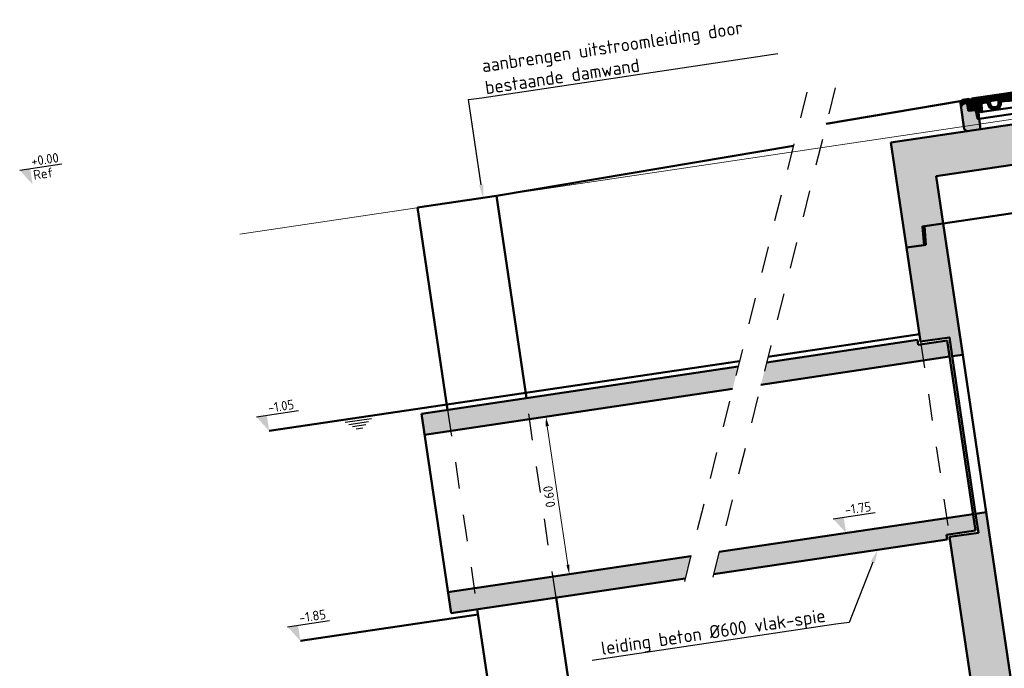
# Model space of a CAD drawing. Header units: metres. Extents: x 0 to 137602, y 0 to 467030.
# Tile 20 of 23: x 136899.07 to 136902.78, y 467025.53 to 467027.98. Entities that reach past the tile are written whole.
import ezdxf
from ezdxf import colors
from ezdxf.entities.mleader import LeaderData, LeaderLine
from ezdxf.math import Vec2, Vec3

# ---------------------------------------------------------------- set-up
doc = ezdxf.new("R2010")
doc.units = ezdxf.units.M
for name, pattern in [('GWI_DASHED', [5, 3.5, -1.5]), ('NLCS-HIDDEN', [4, 2, -2]), ('RI-HWA_BETON', [11.4, 9, -2.4]), ('XX-AFBREEK', [7, 4, -1, 1, -1])]:
    doc.linetypes.add(name, pattern=pattern)
for name, color, linetype, lineweight in [('N-WE-AL-DETAILS_RIOOL-S', 7, 'Continuous', 25), ('N-WE-BC-BETONVORM-AD', 254, 'Continuous', 18), ('N-WE-GR-GRAS-GD', 90, 'Continuous', 50), ('N-WE-OB-BESCHOEIING-GD', 7, 'OB-BESCHOEIING', 50), ('N-WE-OB-BESCHOEIING-GN', 7, 'NLCS-HIDDEN', 25), ('N-WE-OG-WATER-SD', 130, 'Continuous', 25), ('N-WE-RI-HWA_TRANSPORTLEIDING_BETON-GD', 150, 'RI-HWA_BETON', 50), ('N-WE-RI-M', 7, 'Continuous', 18), ('N-WE-RI-PUT_BETON-GD', 7, 'Continuous', 50), ('N-WE-RI-PUT_BETON-GN', 7, 'NLCS-HIDDEN', 25), ('N-WE-WH-WATERBODEM-GD', 90, 'AL-MAAIVELD', 50), ('N-WE-WH-WATERPEIL-GD', 150, 'Continuous', 50), ('X-XX-AL-AFBREEKLIJN-GD', 7, 'XX-AFBREEK', 25), ('X-XX-AL-PEILMAAT-SD', 7, 'Continuous', 25), ('X-XX-AL-VERWIJZING_DETAIL-T25', 7, 'Continuous', 25)]:
    doc.layers.add(name, color=color, linetype=linetype, lineweight=lineweight)
doc.layers.add('X-XX-AL-HULPLIJN-G', color=30, linetype='Continuous', lineweight=18, plot=False)
doc.layers.add('X-XX-AL-HULPLIJN-GN', color=30, linetype='Continuous', lineweight=13, plot=False)
doc.styles.add('NLCS-ISO', font='NLCS-ISO.ttf')
doc.styles.add('NLCS-ISO-M20-T18', font='NLCS-ISO.ttf', dxfattribs={"height": 0.036})
doc.styles.add('NLCS-ISO-M20-T25', font='NLCS-ISO.ttf', dxfattribs={"height": 0.05})
doc.linetypes.add('AL-MAAIVELD', pattern='A,12,[40,NLCS.SHX,S=1,R=0,X=0,Y=-0.5],12', length=24)
doc.linetypes.add('OB-BESCHOEIING', pattern='A,30,-5,[1,NLCS.SHX,S=1,R=0,X=0,Y=0],-5', length=40)
doc.dimstyles.new('NLCS-M20-T18-PIJL_L2_H2', dxfattribs={"dimscale": 0.02, "dimtxt": 2.5, "dimasz": 1.8, "dimexe": 2, "dimexo": 2, "dimgap": 0.7, "dimtad": 1, "dimzin": 0, "dimdsep": 46, "dimtxsty": 'NLCS-ISO-M20-T18', "dimcen": 0, "dimdle": 2, "dimclrd": 256, "dimclre": 256, "dimclrt": 10, "dimazin": 0, "dimtfac": 1, "dimtdec": 3, "dimtofl": 0, "dimtmove": 0, "dimatfit": 3, "dimfxl": 2, "dimfxlon": 1, "dimtfillclr": 256, "dimtolj": 1, "dimtzin": 0, "dimlwd": -1, "dimlwe": -1, "dimarcsym": 0})
pattern_1 = [(135, (-0.1118872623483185, 0.4902768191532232), (-0.00441941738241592, -0.004419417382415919), [])]

# ---------------------------------------------------------------- blocks, each defined once
blk = doc.blocks.new('SAL-PEILMAAT_INFRACAD_R01-SOD')
blk.add_line((-2, 3), (6, 3))
blk.add_solid([(-2, 3), (0, 3), (0, 0)])
at = {"style": 'NLCS-ISO'}
for tag, p in [('...', (0.4000000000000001, 3.4)), ('REF', (0.3999999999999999, 0.8))]:
    blk.add_attdef(tag, p, '', height=1.8, dxfattribs=at)
blk = doc.blocks.new('*X250')
at = {"color": 0}
for p, q in [((1514.842425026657, -270.6021974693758), (1526.529013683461, -258.915608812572)), ((1515.378111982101, -261.2276757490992), (1531.807279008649, -244.7985087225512)), ((1515.913798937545, -251.8531540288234), (1522.968444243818, -244.7985087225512)), ((1529.646113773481, -255.7985087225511), (1540.646113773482, -244.7985087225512)), ((1538.484948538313, -255.7985087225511), (1549.484948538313, -244.7985087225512)), ((1543.545492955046, -259.5767990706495), (1550.611169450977, -252.5111225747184)), ((1487.573308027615, -271.354810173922), (1488.129609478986, -270.7985087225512)), ((1487.994204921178, -279.7727480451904), (1496.968444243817, -270.7985087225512)), ((1488.415101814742, -288.1906859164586), (1504.393662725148, -272.2121250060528)), ((1488.835998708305, -296.6086237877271), (1497.267677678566, -288.1769448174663)), ((1499.581017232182, -285.8636052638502), (1509.646113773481, -275.7985087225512)), ((1508.484948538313, -285.7985087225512), (1526.193361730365, -268.0900955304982)), ((1517.323783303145, -285.7985087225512), (1525.857709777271, -277.2645822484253)), ((1489.256895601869, -305.0265616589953), (1496.905008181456, -297.378449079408)), ((1489.677792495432, -313.4444995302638), (1496.588890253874, -306.533401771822)), ((1491.162618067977, -320.7985087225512), (1496.272772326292, -315.6883544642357))]:
    blk.add_line(p, q, dxfattribs=at)
blk = doc.blocks.new('putafdekking 120')
h = blk.add_hatch()
h.set_pattern_fill('ANSI31', color=256, scale=0.04999999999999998, angle=-6.361109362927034e-15, style=0)
h.set_pattern_definition([(45.00000000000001, (-6.702722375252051, -0.4495368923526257), (-0.004419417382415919, 0.004419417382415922), [])])
h.paths.add_polyline_path([(-0.2949918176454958, 0.1021096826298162), (-0.2941057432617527, 0.07789031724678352, 0.4035428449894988), (-0.291107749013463, 0.07499999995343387), (-0.268657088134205, 0.07499999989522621, -0.4093387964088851), (-0.2656575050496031, 0.07205001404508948), (-0.2646489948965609, 0.04284299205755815, 0.39895954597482), (-0.2616531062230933, 0.03999999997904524), (-0.2584999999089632, 0.03999999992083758), (-0.2560682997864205, 0.08863400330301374), (-0.2560682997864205, 0.08999999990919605), (-0.2719999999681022, 0.08999999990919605), (-0.2749999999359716, 0.0849999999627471), (-0.2829999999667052, 0.0849999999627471), (-0.2847714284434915, 0.1159999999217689), (-0.3186614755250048, 0.1159999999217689), (-0.3194999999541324, 0.09999999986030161), (-0.3119999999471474, 0.09999999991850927), (-0.3119999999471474, 0.1019999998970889, -0.4142135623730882), (-0.3089999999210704, 0.1049999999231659), (-0.2979898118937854, 0.1049999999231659, -0.4035428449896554)])
h = blk.add_hatch()
h.set_pattern_fill('ANSI31', color=256, scale=0.04999999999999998, angle=90, style=0)
h.set_pattern_definition(pattern_1)
h.paths.add_polyline_path([(-0.2455138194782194, 0.1160000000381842), (-0.2819999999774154, 0.1159999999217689), (-0.2807036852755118, 0.09050581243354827, 0.0001680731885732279), (-0.2740929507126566, 0.09031931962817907), (-0.2734999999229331, 0.09822532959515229), (-0.2554999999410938, 0.09822532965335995), (-0.2548682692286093, 0.08980225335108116, 2.596011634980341e-06), (-0.2547661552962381, 0.0897996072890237, -1.098157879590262e-06), (-0.2548093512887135, 0.08980072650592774, -0.395390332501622), (-0.2518893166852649, 0.08691806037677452), (-0.2511119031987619, 0.06688417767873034, 0.4028986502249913), (-0.2481141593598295, 0.06400050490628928), (-0.2455138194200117, 0.06400050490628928)])
h = blk.add_hatch()
h.set_pattern_fill('ANSI31', color=256, scale=0.04999999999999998, angle=90, style=0)
h.set_pattern_definition(pattern_1)
h.paths.add_polyline_path([(-0.1605567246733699, 0.1159999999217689), (-0.1900459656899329, 0.1159999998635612), (-0.1900459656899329, 0.1000000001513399), (-0.1759870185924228, 0.1000000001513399), (-0.1765162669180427, 0.08927581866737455), (-0.1683019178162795, 0.08927581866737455, -0.3371758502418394), (-0.1632111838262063, 0.09255437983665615, 0.0003187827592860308), (-0.1605567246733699, 0.09234795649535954)])
h.paths.add_polyline_path([(-0.1900459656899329, 0.1159999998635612), (-0.2455138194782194, 0.1160000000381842), (-0.2455138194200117, 0.06400050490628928), (-0.2430000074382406, 0.06400050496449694), (-0.2420760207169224, 0.08781156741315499, -0.4280492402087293), (-0.2312266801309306, 0.09738703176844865, 0.001092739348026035), (-0.219455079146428, 0.09640055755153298, -0.3764214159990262), (-0.2167027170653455, 0.09355836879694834), (-0.2164913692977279, 0.08927581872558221), (-0.2084837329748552, 0.08927581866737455), (-0.2090129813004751, 0.1000000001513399), (-0.1900459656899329, 0.1000000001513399)])
h = blk.add_hatch()
h.set_pattern_fill('ANSI31', color=256, scale=0.04999999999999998, angle=90, style=0)
h.set_pattern_definition(pattern_1)
h.paths.add_polyline_path([(-0.144999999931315, 0.1199999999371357), (-0.2399999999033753, 0.1199999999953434), (-0.2424999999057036, 0.1159999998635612), (-0.1424999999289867, 0.1159999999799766)])
h = blk.add_hatch()
h.set_pattern_fill('ANSI31', color=256, scale=0.04999999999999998, angle=90, style=0)
h.set_pattern_definition(pattern_1)
h.paths.add_polyline_path([(-0.1240462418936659, 0.1159999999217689), (-0.1424999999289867, 0.1159999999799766), (-0.1605567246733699, 0.1159999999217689), (-0.1605567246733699, 0.09234795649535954, 0.00438173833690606), (-0.1240462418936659, 0.08985379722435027)])
h = blk.add_hatch()
h.set_pattern_fill('ANSI31', color=256, scale=0.04999999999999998, angle=90, style=0)
h.set_pattern_definition(pattern_1)
h.paths.add_polyline_path([(2.91038304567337e-11, 0.1159999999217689), (-0.1240462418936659, 0.1159999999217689), (-0.1240462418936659, 0.08985379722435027, 0.004381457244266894), (-0.08749999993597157, 0.08799999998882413, -0.414213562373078), (-0.08289999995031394, 0.09259999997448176), (8.731149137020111e-11, 0.09259999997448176)])
h = blk.add_hatch()
h.set_pattern_fill('ANSI31', color=256, scale=0.04999999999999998, angle=90, style=0)
h.set_pattern_definition(pattern_1)
h.paths.add_polyline_path([(2.91038304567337e-11, 0.1159999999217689), (8.731149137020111e-11, 0.09259999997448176), (0.08290000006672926, 0.09259999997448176, -0.4142135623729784), (0.0875000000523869, 0.08799999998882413, 0.009082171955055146), (0.1632111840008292, 0.09255437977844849, -0.4125577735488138), (0.1685844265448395, 0.08798869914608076, 0.2706092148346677), (0.1825000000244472, 0.06818257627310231, 0.2182575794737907), (0.2025000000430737, 0.06818257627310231, 0.2834797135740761), (0.2164843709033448, 0.08913400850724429), (0.2167027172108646, 0.09355836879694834, -0.3764214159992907), (0.219455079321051, 0.09640055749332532, 0.001092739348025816), (0.2312266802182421, 0.09738703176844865, -0.4280492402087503), (0.2420760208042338, 0.08781156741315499), (0.2430000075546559, 0.06400050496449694), (0.2481152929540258, 0.06400050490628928, 0.4027845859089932), (0.2511129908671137, 0.06688300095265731), (0.2518983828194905, 0.08691948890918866, -0.3953811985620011), (0.2548194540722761, 0.08980100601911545), (0.2548682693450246, 0.0898022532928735), (0.2555000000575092, 0.09822532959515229), (0.2735000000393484, 0.09822532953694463), (0.2740929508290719, 0.09031931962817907), (0.2807068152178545, 0.09050590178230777), (0.2820230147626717, 0.1159999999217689), (0.2425000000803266, 0.1159999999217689)])
h.paths.add_polyline_path([(0.1759870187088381, 0.1000000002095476), (0.2090129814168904, 0.1000000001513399), (0.208480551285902, 0.08921134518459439, -0.2148036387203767), (0.2025000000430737, 0.07751000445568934, -0.3510004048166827), (0.1825000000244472, 0.07751000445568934, -0.214803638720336), (0.1765194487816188, 0.08921134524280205)], flags=16)
h = blk.add_hatch()
h.set_pattern_fill('ANSI31', color=256, scale=0.04999999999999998, angle=90, style=0)
h.set_pattern_definition(pattern_1)
h.paths.add_polyline_path([(0.2400000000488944, 0.1199999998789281), (0.1450000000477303, 0.1199999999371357), (0.142500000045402, 0.1159999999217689), (0.2425000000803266, 0.1159999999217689)])
h = blk.add_hatch(color=256)
h.paths.add_polyline_path([(-0.281096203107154, 0.09822532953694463), (-0.2837557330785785, 0.09822532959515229), (-0.2832743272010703, 0.08980072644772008), (-0.2741318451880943, 0.08980072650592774), (-0.2740929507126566, 0.09031931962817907, -0.0001680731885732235), (-0.2807036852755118, 0.09050581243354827)])
h.paths.add_polyline_path([(-0.2734999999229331, 0.09822532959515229), (-0.281096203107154, 0.09822532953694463), (-0.2807036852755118, 0.09050581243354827, 0.0001680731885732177), (-0.2740929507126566, 0.09031931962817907)])
h.paths.add_polyline_path([(-0.2554999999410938, 0.09822532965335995), (-0.2734999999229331, 0.09822532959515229), (-0.2740929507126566, 0.09031931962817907), (-0.2622205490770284, 0.08999999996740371), (-0.2559999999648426, 0.08999999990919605), (-0.2560083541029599, 0.0898329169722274), (-0.2548682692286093, 0.08980225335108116)])
h.paths.add_polyline_path([(-0.2740929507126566, 0.09031931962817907), (-0.2741318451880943, 0.08980072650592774), (-0.2721195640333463, 0.08980072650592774), (-0.2719999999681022, 0.08999999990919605), (-0.2622205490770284, 0.08999999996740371)])
h.paths.add_polyline_path([(-0.2622205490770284, 0.08999999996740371), (-0.2719999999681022, 0.08999999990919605), (-0.2721195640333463, 0.08980072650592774), (-0.2560099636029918, 0.08980072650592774), (-0.2560083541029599, 0.0898329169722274)])
for points in [[(-0.2559999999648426, 0.08999999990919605), (-0.2622205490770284, 0.08999999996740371), (-0.2560104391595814, 0.08983297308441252)], [(0.2623870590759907, 0.08999999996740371), (0.2560000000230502, 0.08999999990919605), (0.25600840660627, 0.08983186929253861, 0.0001621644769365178)]]:
    blk.add_hatch(color=256).paths.add_polyline_path(points)
h = blk.add_hatch()
h.set_pattern_fill('ANSI31', color=256, scale=0.04999999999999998, angle=90, style=0)
h.set_pattern_definition(pattern_1)
h.paths.add_polyline_path([(-0.1685844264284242, 0.08798869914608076, -0.06617647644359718), (-0.1683019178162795, 0.08927581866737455), (-0.1765162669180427, 0.08927581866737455), (-0.1765194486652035, 0.08921134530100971, -0.2148036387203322), (-0.1824999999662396, 0.07751000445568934, -0.06659380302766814), (-0.1861347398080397, 0.07532064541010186), (-0.1735127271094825, 0.07532064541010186, 0.144551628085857)])
h.paths.add_polyline_path([(-0.2084805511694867, 0.08921134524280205), (-0.2084837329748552, 0.08927581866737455), (-0.2164913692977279, 0.08927581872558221), (-0.2164843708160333, 0.08913400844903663, 0.1567760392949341), (-0.2114872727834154, 0.07532064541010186), (-0.1988652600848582, 0.07532064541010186, -0.06659380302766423), (-0.2024999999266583, 0.07751000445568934, -0.2148036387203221)])
h.paths.add_polyline_path([(-0.1900459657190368, 0.07418931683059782, -0.1417210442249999), (-0.1988652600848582, 0.07532064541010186), (-0.2114872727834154, 0.07532064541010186, 0.1213122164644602), (-0.2024999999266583, 0.06818257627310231, 0.1338421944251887), (-0.1900459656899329, 0.06612579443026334)])
h.paths.add_polyline_path([(-0.1735127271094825, 0.07532064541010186), (-0.1861347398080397, 0.07532064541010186, -0.0638776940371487), (-0.1900459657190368, 0.07418931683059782), (-0.1900459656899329, 0.06612579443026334, 0.08201942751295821), (-0.1824999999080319, 0.06818257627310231, 0.1213122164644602)])
h = blk.add_hatch(color=256)
h.paths.add_polyline_path([(0.2837557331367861, 0.09822532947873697), (0.2811053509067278, 0.09822532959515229), (0.2807068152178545, 0.09050590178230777), (0.2740929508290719, 0.09031931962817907), (0.2741317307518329, 0.08980225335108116), (0.2832744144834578, 0.0898022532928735)])
h.paths.add_polyline_path([(0.2811053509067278, 0.09822532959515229), (0.2735000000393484, 0.09822532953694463), (0.2740929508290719, 0.09031931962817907), (0.2807068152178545, 0.09050590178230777)])
h.paths.add_polyline_path([(0.2735000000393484, 0.09822532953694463), (0.2555000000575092, 0.09822532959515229), (0.2548682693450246, 0.0898022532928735, 2.898541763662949e-05), (0.25600840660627, 0.08983186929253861), (0.2560000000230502, 0.08999999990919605), (0.2623870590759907, 0.08999999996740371, 0.0002976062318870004), (0.2740929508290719, 0.09031931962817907), (0.2740929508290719, 0.09031931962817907)])
h.paths.add_polyline_path([(0.2740929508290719, 0.09031931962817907, -0.0002976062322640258), (0.2623870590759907, 0.08999999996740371), (0.2720000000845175, 0.08999999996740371), (0.2721186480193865, 0.08980225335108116), (0.2741317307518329, 0.08980225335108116)])
h.paths.add_polyline_path([(0.2720000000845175, 0.08999999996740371), (0.2623870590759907, 0.08999999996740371, -0.0001621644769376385), (0.25600840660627, 0.08983186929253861), (0.2560098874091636, 0.08980225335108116), (0.2721186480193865, 0.08980225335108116)], flags=17)
at = {"layer": 'N-WE-BC-BETONVORM-AD'}
h = blk.add_hatch(color=256, dxfattribs=at)
h.dxf.hatch_style = 1
h.paths.add_polyline_path([(-0.2646489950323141, 0.04284299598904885), (-0.2656611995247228, 0.07215700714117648, 0.3989596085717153), (-0.2686570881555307, 0.07499999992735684), (-0.29110774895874, 0.0749999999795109, -0.4035428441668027), (-0.2941057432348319, 0.07789031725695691), (-0.2949918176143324, 0.1021096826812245, 0.4035428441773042), (-0.2979898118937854, 0.1049999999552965), (-0.3089999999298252, 0.1049999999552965, 0.4142135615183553), (-0.3119999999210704, 0.1019999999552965), (-0.3119999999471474, 0.09999999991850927), (-0.3194999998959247, 0.09999999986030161), (-0.319499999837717, 0.01000000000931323), (-0.3094999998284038, -1.164153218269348e-10), (-0.2584999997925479, -1.164153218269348e-10), (-0.2584999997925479, 0.03999999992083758), (-0.2616531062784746, 0.03999999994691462, -0.3989599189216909)])
h = blk.add_hatch(color=256, dxfattribs=at)
h.dxf.hatch_style = 1
h.paths.add_polyline_path([(0.3195000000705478, 0.09999999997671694), (0.3120000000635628, 0.09999999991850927), (0.3120000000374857, 0.1019999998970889, 0.4142135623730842), (0.3090000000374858, 0.1049999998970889), (0.2979898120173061, 0.1049999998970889, 0.4035428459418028), (0.2949918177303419, 0.1021096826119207), (0.2941057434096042, 0.07789031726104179, -0.4035428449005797), (0.2911077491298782, 0.0749999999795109), (0.2686570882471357, 0.07500000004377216, 0.4093389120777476), (0.2656575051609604, 0.07205001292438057), (0.2646526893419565, 0.04294998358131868, -0.4093385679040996), (0.2616531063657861, 0.03999999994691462), (0.2584999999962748, 0.03999999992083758), (0.2585000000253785, -1.164153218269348e-10), (0.3095000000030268, -1.164153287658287e-10), (0.3195000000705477, 0.01000000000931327)])
for p, q in [((-0.3194999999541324, 0.09999999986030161), (-0.3186614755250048, 0.1159999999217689)), ((-0.3186614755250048, 0.1159999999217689), (-0.2847714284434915, 0.1159999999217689)), ((-0.3099999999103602, 0.1199999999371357), (-0.3124999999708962, 0.1159999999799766)), ((-0.3099999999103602, 0.1199999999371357), (-0.2849999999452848, 0.1199999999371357)), ((-0.2849999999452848, 0.1199999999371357), (-0.2824999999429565, 0.1159999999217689)), ((-0.2847714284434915, 0.1159999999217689), (-0.2819999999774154, 0.1159999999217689)), ((-0.2847714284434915, 0.1159999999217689), (-0.2829999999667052, 0.0849999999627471)), ((-0.2819999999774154, 0.1159999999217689), (-0.2424999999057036, 0.1159999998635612)), ((-0.2807036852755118, 0.09050581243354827), (-0.2819999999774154, 0.1159999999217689)), ((-0.2749999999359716, 0.1199999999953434), (-0.2774999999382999, 0.1159999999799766)), ((-0.2749999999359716, 0.1199999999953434), (-0.2499999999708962, 0.1199999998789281)), ((-0.2749999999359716, 0.1199999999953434), (-0.2399999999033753, 0.1199999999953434)), ((-0.2499999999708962, 0.1199999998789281), (-0.2474999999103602, 0.1159999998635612)), ((-0.2399999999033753, 0.1199999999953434), (-0.2424999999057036, 0.1159999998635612)), ((-0.2399999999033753, 0.1199999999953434), (-0.2149999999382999, 0.1199999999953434)), ((-0.144999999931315, 0.1199999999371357), (-0.2399999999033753, 0.1199999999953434)), ((-0.2049999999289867, 0.1199999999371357), (-0.1799999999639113, 0.1199999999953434)), ((-0.1699999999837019, 0.1199999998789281), (-0.144999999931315, 0.1199999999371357)), ((-0.144999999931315, 0.1199999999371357), (0.1450000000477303, 0.1199999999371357)), ((-0.144999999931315, 0.1199999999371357), (-0.1424999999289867, 0.1159999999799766)), ((-0.1424999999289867, 0.1159999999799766), (2.91038304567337e-11, 0.1159999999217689)), ((-0.1424999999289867, 0.1159999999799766), (0.142500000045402, 0.1159999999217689)), ((-0.1349999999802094, 0.1199999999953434), (-0.1374999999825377, 0.1159999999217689)), ((-0.1349999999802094, 0.1199999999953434), (-0.1099999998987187, 0.1199999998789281)), ((-0.1099999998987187, 0.1199999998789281), (-0.107499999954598, 0.1160000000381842)), ((-0.0999999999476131, 0.1199999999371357), (-0.1024999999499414, 0.1159999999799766)), ((-0.0999999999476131, 0.1199999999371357), (-0.07499999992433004, 0.1199999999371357)), ((-0.07499999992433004, 0.1199999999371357), (-0.07249999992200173, 0.1159999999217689)), ((-0.06499999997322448, 0.1199999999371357), (-0.06749999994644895, 0.1160000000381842)), ((-0.06499999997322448, 0.1199999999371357), (-0.03999999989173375, 0.1199999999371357)), ((-0.03999999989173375, 0.1199999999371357), (-0.03749999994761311, 0.1159999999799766)), ((-0.02999999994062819, 0.1199999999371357), (-0.03249999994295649, 0.1159999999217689)), ((-0.02999999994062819, 0.1199999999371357), (-0.004999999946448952, 0.1199999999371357)), ((-0.004999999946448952, 0.1199999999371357), (-0.002499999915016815, 0.1160000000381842)), ((0.142500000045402, 0.1159999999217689), (2.91038304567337e-11, 0.1159999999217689)), ((0.005000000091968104, 0.1199999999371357), (0.002500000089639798, 0.1159999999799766)), ((0.03000000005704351, 0.1199999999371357), (0.005000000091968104, 0.1199999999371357)), ((0.03000000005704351, 0.1199999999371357), (0.03250000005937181, 0.1159999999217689)), ((0.04000000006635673, 0.1199999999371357), (0.03750000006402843, 0.1159999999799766)), ((0.06500000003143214, 0.1199999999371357), (0.04000000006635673, 0.1199999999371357)), ((0.06500000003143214, 0.1199999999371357), (0.06750000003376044, 0.1159999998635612)), ((0.07500000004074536, 0.1199999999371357), (0.07250000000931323, 0.1159999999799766)), ((0.1000000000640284, 0.1199999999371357), (0.1025000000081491, 0.1159999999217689)), ((0.1100000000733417, 0.1199999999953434), (0.1075000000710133, 0.1159999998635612)), ((0.1350000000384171, 0.1199999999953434), (0.1375000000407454, 0.1159999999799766)), ((0.1450000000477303, 0.1199999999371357), (0.142500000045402, 0.1159999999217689)), ((0.1450000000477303, 0.1199999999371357), (0.2400000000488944, 0.1199999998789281)), ((0.2400000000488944, 0.1199999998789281), (0.2750000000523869, 0.1199999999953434)), ((0.2400000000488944, 0.1199999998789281), (0.2425000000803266, 0.1159999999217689)), ((0.2425000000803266, 0.1159999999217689), (0.2820230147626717, 0.1159999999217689)), ((0.2500000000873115, 0.1199999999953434), (0.2475000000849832, 0.1159999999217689)), ((0.2750000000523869, 0.1199999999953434), (0.2775000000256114, 0.1159999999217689)), ((0.2807068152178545, 0.09050590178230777), (0.2820230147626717, 0.1159999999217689)), ((0.2847714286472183, 0.1159999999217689), (0.2820230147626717, 0.1159999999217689)), ((0.2850000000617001, 0.1199999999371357), (0.2825000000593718, 0.1159999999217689)), ((0.2847714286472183, 0.1159999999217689), (0.2830000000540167, 0.0849999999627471)), ((0.3186614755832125, 0.1159999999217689), (0.2847714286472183, 0.1159999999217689)), ((0.3100000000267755, 0.1199999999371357), (0.2850000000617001, 0.1199999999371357)), ((0.3100000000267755, 0.1199999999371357), (0.3125000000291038, 0.1159999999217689)), ((0.3195000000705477, 0.09999999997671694), (0.3186614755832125, 0.1159999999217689)), ((-0.3194999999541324, 0.09999999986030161), (-0.3119999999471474, 0.09999999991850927)), ((-0.3119999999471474, 0.09999999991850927), (-0.3119999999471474, 0.1019999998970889)), ((-0.3089999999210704, 0.1049999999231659), (-0.2979898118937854, 0.1049999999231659)), ((-0.2941057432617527, 0.07789031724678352), (-0.2949918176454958, 0.1021096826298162)), ((-0.291107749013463, 0.07499999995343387), (-0.2814225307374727, 0.07499999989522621)), ((-0.291107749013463, 0.07499999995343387), (-0.268657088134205, 0.07499999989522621)), ((-0.2837557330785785, 0.09822532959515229), (-0.2554999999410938, 0.09822532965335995)), ((-0.2548093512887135, 0.08980072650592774), (-0.2832743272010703, 0.08980072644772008)), ((-0.2829999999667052, 0.0849999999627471), (-0.2749999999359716, 0.0849999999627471)), ((-0.2749999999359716, 0.0849999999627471), (-0.2719999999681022, 0.08999999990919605)), ((-0.2734999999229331, 0.09822532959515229), (-0.2741318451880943, 0.08980072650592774)), ((-0.2740929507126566, 0.09031931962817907), (-0.2548682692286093, 0.08980225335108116)), ((-0.2719999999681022, 0.08999999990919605), (-0.2560682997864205, 0.08999999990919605)), ((-0.2719999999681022, 0.08999999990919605), (-0.2559999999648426, 0.08999999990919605)), ((-0.2719999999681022, 0.08999999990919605), (-0.2559999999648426, 0.08999999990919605)), ((-0.2559999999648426, 0.08999999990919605), (-0.2584999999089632, 0.03999999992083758)), ((-0.2554999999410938, 0.09822532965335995), (-0.2548682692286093, 0.08980225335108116)), ((-0.2167027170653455, 0.09355836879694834), (-0.2164843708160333, 0.08913400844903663)), ((-0.2090129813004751, 0.1000000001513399), (-0.2084805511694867, 0.08921134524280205)), ((-0.2090129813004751, 0.1000000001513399), (-0.1759870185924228, 0.1000000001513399)), ((-0.1759870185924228, 0.1000000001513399), (-0.1765194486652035, 0.08921134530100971)), ((-0.08749999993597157, 0.08799999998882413), (-0.08749999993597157, 0.08799999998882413)), ((-0.08289999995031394, 0.09259999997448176), (0.08290000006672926, 0.09259999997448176)), ((0.0875000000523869, 0.08799999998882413), (0.0875000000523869, 0.08799999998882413)), ((0.2090129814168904, 0.1000000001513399), (0.1759870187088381, 0.1000000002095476)), ((0.1759870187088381, 0.1000000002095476), (0.1765194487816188, 0.08921134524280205)), ((0.2090129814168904, 0.1000000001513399), (0.208480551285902, 0.08921134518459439)), ((0.2167027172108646, 0.09355836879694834), (0.2164843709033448, 0.08913400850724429)), ((0.2548682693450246, 0.0898022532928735), (0.2548194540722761, 0.08980100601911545)), ((0.2555000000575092, 0.09822532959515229), (0.2548682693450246, 0.0898022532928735)), ((0.2548682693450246, 0.0898022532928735), (0.2832744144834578, 0.0898022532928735)), ((0.2837557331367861, 0.09822532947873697), (0.2555000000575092, 0.09822532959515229)), ((0.2560000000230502, 0.08999999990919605), (0.2584999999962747, 0.03999999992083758)), ((0.2560000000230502, 0.08999999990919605), (0.2720000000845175, 0.08999999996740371)), ((0.2720000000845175, 0.08999999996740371), (0.2560000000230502, 0.08999999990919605)), ((0.2911077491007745, 0.07499999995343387), (0.2686570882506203, 0.07499999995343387)), ((0.2750000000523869, 0.0849999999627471), (0.2720000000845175, 0.08999999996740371)), ((0.2735000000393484, 0.09822532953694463), (0.2741317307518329, 0.08980225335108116)), ((0.2740929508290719, 0.09031931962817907), (0.2807068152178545, 0.09050590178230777)), ((0.2830000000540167, 0.0849999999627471), (0.2750000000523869, 0.0849999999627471)), ((0.294105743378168, 0.07789031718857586), (0.2949918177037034, 0.1021096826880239)), ((0.3090000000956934, 0.1049999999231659), (0.2979898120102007, 0.1049999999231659)), ((0.3120000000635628, 0.09999999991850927), (0.3120000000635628, 0.1019999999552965)), ((0.3195000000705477, 0.09999999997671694), (0.3120000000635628, 0.09999999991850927)), ((-0.2656611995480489, 0.0721570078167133), (-0.2646489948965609, 0.04284299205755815)), ((-0.2584999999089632, 0.03999999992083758), (-0.2616531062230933, 0.03999999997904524)), ((-0.2584999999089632, 0.03999999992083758), (0.2584999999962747, 0.03999999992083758)), ((0.2584999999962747, 0.03999999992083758), (0.2616531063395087, 0.03999999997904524)), ((0.2656611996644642, 0.0721570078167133), (0.2646489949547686, 0.04284299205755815))]:
    blk.add_line(p, q)
at = {"color": 0, "linetype": 'ByBlock'}
blk.add_line((0.02187500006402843, 0.1199999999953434), (0.03425000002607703, 0.1199999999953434), dxfattribs=at)
at = {"color": 7}
for p, q in [((-0.2518893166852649, 0.08691806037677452), (-0.2511119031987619, 0.06688417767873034)), ((-0.2420760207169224, 0.08781156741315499), (-0.2430000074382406, 0.06400050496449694)), ((-0.2430000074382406, 0.06400050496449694), (-0.2424038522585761, 0.07920928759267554)), ((0.2420760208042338, 0.08781156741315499), (0.2430000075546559, 0.06400050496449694)), ((0.2511129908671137, 0.06688300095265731), (0.2518983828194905, 0.08691948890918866)), ((-0.2481141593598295, 0.06400050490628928), (-0.2430000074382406, 0.06400050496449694)), ((-0.2430000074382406, 0.06400050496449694), (0.06800000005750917, 0.06400050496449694)), ((0.06800000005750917, 0.06400050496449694), (0.2430000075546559, 0.06400050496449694)), ((0.2430000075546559, 0.06400050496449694), (0.2481152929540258, 0.06400050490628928))]:
    blk.add_line(p, q, dxfattribs=at)
for points in [[(-0.2584999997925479, 0.03999999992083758), (-0.2584999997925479, -1.164153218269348e-10), (-0.3094999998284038, -1.164153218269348e-10), (-0.319499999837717, 0.01000000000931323), (-0.3194999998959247, 0.09999999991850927)], [(0.2584999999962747, 0.03999999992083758), (0.2585000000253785, -1.164153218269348e-10), (0.3095000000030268, -1.164153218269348e-10), (0.3195000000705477, 0.01000000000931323), (0.3195000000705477, 0.09999999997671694)], [(-0.2584999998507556, -1.164153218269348e-10), (0.2584999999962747, -1.164153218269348e-10)]]:
    blk.add_lwpolyline(points)
for centre, radius, start, end in [((-0.3089999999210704, 0.1019999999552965), 0.002999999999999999, 90, 180), ((-0.2979898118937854, 0.1019999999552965), 0.002999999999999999, 2.09525256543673, 90), ((-0.2911077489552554, 0.0779999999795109), 0.002999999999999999, 182.0952525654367, 270), ((8.731149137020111e-11, 9.923531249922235), 9.837031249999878, 268.3648196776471, 268.4033392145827), ((-0.2686570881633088, 0.07199999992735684), 0.002999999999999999, 3.000000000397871, 90), ((8.731149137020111e-11, 9.923531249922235), 9.837031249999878, 268.5153538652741, 268.5156971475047), ((-0.2320835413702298, 0.08742380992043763), 0.009999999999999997, 85.08451930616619, 177.7777560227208), ((0.0003472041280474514, 2.790030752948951), 2.702583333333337, 265.0845193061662, 265.3349566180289), ((-0.2196990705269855, 0.09341049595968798), 0.002999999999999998, 2.825307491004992, 85.33495661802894), ((-0.1924999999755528, 0.09000000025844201), 0.02399999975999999, 182.0678519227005, 245.37568138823), ((-0.1924999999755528, 0.09000000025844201), 0.02399999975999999, 192.0348595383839, 245.37568138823), ((-0.1924999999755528, 0.09000000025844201), 0.02399999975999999, 192.0348595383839, 245.37568138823), ((-0.1924999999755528, 0.09000000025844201), 0.01599999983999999, 182.825307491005, 231.3178120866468), ((-0.1924999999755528, 0.09000000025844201), 0.01599999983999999, 231.3178120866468, 308.6821879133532), ((-0.1924999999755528, 0.09000000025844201), 0.01599999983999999, 308.6821879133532, 357.174692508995), ((-0.1924999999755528, 0.09000000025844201), 0.02399999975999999, 294.6243186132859, 355.1927340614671), ((-0.1924999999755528, 0.09000000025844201), 0.02399999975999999, 294.6243186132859, 339.7820546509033), ((-0.1636020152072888, 0.0875696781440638), 0.004999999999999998, 85.51682903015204, 175.1927340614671), ((8.731149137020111e-11, 2.174165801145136), 2.087999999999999, 265.5168290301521, 267.5982522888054), ((-0.08289999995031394, 0.08799999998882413), 0.004599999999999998, 90, 180), ((0.08290000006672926, 0.08800000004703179), 0.004599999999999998, 0, 90), ((8.731149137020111e-11, 2.174165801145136), 2.087999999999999, 272.4017477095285, 274.4831709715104), ((0.1636020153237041, 0.08756967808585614), 0.004999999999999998, 4.807265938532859, 94.48317097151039), ((0.1925000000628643, 0.09000000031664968), 0.02399999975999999, 184.8072659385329, 245.37568138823), ((0.1925000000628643, 0.09000000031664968), 0.01599999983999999, 182.825307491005, 231.3178120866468), ((0.1925000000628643, 0.09000000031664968), 0.01599999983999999, 231.3178120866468, 308.6821879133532), ((0.1925000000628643, 0.09000000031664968), 0.01599999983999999, 308.6821879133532, 357.174692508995), ((0.1925000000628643, 0.09000000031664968), 0.02399999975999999, 294.6243186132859, 357.9321480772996), ((0.2196990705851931, 0.09341049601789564), 0.002999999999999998, 94.66504338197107, 177.174692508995), ((-0.0003472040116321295, 2.790030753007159), 2.702583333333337, 274.665043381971, 274.9154806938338), ((0.2320835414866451, 0.08742380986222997), 0.009999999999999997, 2.222243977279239, 94.9154806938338), ((8.731149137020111e-11, 9.923531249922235), 9.837031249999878, 271.4846461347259, 271.5966607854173), ((0.2686570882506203, 0.07200000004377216), 0.002999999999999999, 90, 176.9999999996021), ((0.2911077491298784, 0.0779999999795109), 0.002999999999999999, 270, 357.9047474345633), ((0.2979898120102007, 0.1019999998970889), 0.002999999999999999, 90, 177.9047474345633), ((0.3090000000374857, 0.1019999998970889), 0.002999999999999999, 0, 90), ((-0.2616531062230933, 0.04299999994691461), 0.002999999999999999, 183.0000000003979, 270), ((-0.1924999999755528, 0.09000000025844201), 0.02399999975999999, 245.37568138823, 294.6243186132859), ((0.1925000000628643, 0.09000000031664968), 0.02399999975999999, 245.37568138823, 294.6243186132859), ((0.2616531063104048, 0.04299999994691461), 0.002999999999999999, 270, 356.9999999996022)]:
    blk.add_arc(centre, radius, start, end)
for centre, start, end in [((-0.2548870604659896, 0.08680173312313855), 2.222243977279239, 88.51569714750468), ((0.2548960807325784, 0.08680198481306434), 91.46362154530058, 177.7552643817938), ((-0.2481141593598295, 0.06700050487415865), 182.2222439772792, 270), ((0.2481152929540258, 0.06700050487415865), 270, 357.7552643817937)]:
    blk.add_arc(centre, 0.002999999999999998, start, end, dxfattribs=at)
at = {"layer": 'Defpoints', "color": 0, "linetype": 'ByBlock'}
for p in [(0.02000000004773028, 0.1199999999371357), (0.03050000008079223, 0.1199999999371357), (-0.2807036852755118, 0.09050581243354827), (-0.1924999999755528, 0.09000000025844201), (0.2807068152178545, 0.09050590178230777), (-0.1757483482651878, 0.07281331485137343)]:
    blk.add_point(p, dxfattribs=at)
at = {"layer": 'X-XX-AL-HULPLIJN-G'}
blk.add_lwpolyline([(2.91038304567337e-11, 0.1199999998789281), (-2.91038304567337e-11, -0.1953084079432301)], dxfattribs=at)
at = {"xscale": 0.0009999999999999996, "yscale": 0.0009999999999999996, "zscale": 0.0009999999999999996}
blk.add_blockref('*X250', (-1.231545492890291, 0.3607985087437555), dxfattribs=at)
blk = doc.blocks.new('SOG-WATERLIJN-SOD')
at = {"color": 0, "linetype": 'ByBlock', "lineweight": -2, "flags": 128}
for points in [[(-2.5, -0.5), (2.5, -0.5)], [(-1.875, -1), (1.875, -1)], [(-1.25, -1.5), (1.25, -1.5)], [(-0.625, -2), (0.625, -2)]]:
    blk.add_lwpolyline(points, dxfattribs=at)
blk = doc.blocks.new('*D261')
at = {"layer": 'Defpoints', "color": 0, "transparency": 16777216}
for p in [(136900.9954406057, 467026.4719484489), (136901.0836370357, 467025.8784660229), (136901.1454076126, 467025.8876456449)]:
    blk.add_point(p, dxfattribs=at)
at = {"layer": 'N-WE-RI-M', "transparency": 16777216}
for p, q in [((136901.035006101, 467026.4778282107), (136901.0967766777, 467026.4870078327)), ((136901.0625029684, 467026.4455191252), (136901.1401158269, 467025.9232545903)), ((136901.123202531, 467025.8843457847), (136901.1849731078, 467025.8935254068))]:
    blk.add_line(p, q, dxfattribs=at)
for points in [[(136901.0565681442, 467026.4446371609), (136901.0684377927, 467026.4464010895), (136901.0572111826, 467026.4811280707)], [(136901.1341810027, 467025.922372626), (136901.1460506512, 467025.9241365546), (136901.1454076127, 467025.8876456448)]]:
    blk.add_solid(points, dxfattribs=at)
at = {"layer": 'N-WE-RI-M', "color": 10, "transparency": 16777216, "insert": (136901.0696570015, 467026.1796830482), "char_height": 0.036, "attachment_point": 5, "rotation": 98.45276731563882, "style": 'NLCS-ISO-M20-T18'}
blk.add_mtext('\\A1;0.60', dxfattribs=at)
blk = doc.blocks.new('SAL-PEILMAAT_INFRACAD_H01-SOD')
blk.add_line((-2, 3), (6, 3))
blk.add_solid([(-2, 3), (0, 3), (0, 0)])
at = {"style": 'NLCS-ISO'}
blk.add_attdef('...', (0.3999999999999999, 3.399999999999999), '', height=1.8, dxfattribs=at)

msp = doc.modelspace()

# ---------------------------------------------------------------- hatches: boundary and pattern name
at = {"layer": 'N-WE-BC-BETONVORM-AD'}
h = msp.add_hatch(color=256, dxfattribs=at)
h.dxf.hatch_style = 1
h.paths.add_polyline_path([(136902.3571416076, 467027.513423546), (136902.4159391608, 467027.1177690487), (136902.4819415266, 467027.12757755), (136902.4766005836, 467027.197557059), (136902.554019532, 467027.2090621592), (136902.5275613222, 467027.3871020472), (136904.5058360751, 467027.6810901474), (136904.5322942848, 467027.5030502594), (136904.6097132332, 467027.5145553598), (136904.624952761, 467027.4460468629), (136904.6909551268, 467027.455855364), (136904.6321575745, 467027.8515098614)])
h = msp.add_hatch(color=256, dxfattribs=at)
h.dxf.hatch_style = 1
h.paths.add_polyline_path([(136902.5879517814, 467026.7086088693), (136902.6275172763, 467026.7144886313), (136902.5540195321, 467027.2090621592), (136902.4830678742, 467027.198518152), (136902.4884088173, 467027.128538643), (136902.415939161, 467027.1177690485), (136902.4685630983, 467026.7636574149), (136902.5773682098, 467026.7798267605)])
h = msp.add_hatch(color=256, dxfattribs=at)
h.dxf.hatch_style = 1
h.paths.add_polyline_path([(136901.7604651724, 467026.5856374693), (136901.7814827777, 467026.6696394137), (136900.5880261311, 467026.4922818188), (136900.5997856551, 467026.4131508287)])
h.paths.add_polyline_path([(136901.8885462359, 467026.685549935), (136901.8675286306, 467026.6015479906), (136902.5780604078, 467026.7071389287), (136902.5689467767, 467026.768465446), (136902.4601416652, 467026.7522961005), (136902.4574957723, 467026.7701005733)])
h = msp.add_hatch(color=256, dxfattribs=at)
h.dxf.hatch_style = 1
h.paths.add_polyline_path([(136901.7098965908, 467025.9715334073), (136901.6888789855, 467025.8875314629), (136902.5692112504, 467026.0183561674), (136902.5665653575, 467026.0361606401), (136902.6753704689, 467026.0523299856), (136902.6662568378, 467026.1136565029)])
h.paths.add_polyline_path([(136901.5818155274, 467025.8716209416), (136901.6028331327, 467025.955622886), (136900.687982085, 467025.8196684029), (136900.699741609, 467025.7405374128)])
h = msp.add_hatch(color=256, dxfattribs=at)
h.dxf.hatch_style = 1
h.paths.add_polyline_path([(136904.8232203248, 467025.8175002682), (136904.7836548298, 467025.8116205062), (136904.8277530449, 467025.5148792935), (136902.849478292, 467025.2208911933), (136902.7157137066, 467026.1210062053), (136902.6761482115, 467026.1151264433), (136902.6867317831, 467026.0439085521), (136902.5779266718, 467026.0277392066), (136902.7231567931, 467025.0504714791), (136904.9981727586, 467025.3885577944), (136904.9426090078, 467025.7624517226), (136904.8338038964, 467025.7462823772)])

# ---------------------------------------------------------------- linework, layer by layer
at = {"layer": 'N-WE-AL-DETAILS_RIOOL-S', "color": 3, "linetype": 'Continuous'}
for p, q in [((136902.4777990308, 467027.1941320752), (136902.479409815, 467027.1961104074)), ((136902.4780447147, 467027.1904885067), (136902.4824846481, 467027.1959415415)), ((136902.4808689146, 467027.1900118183), (136902.4827272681, 467027.1922942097)), ((136902.4812309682, 467027.1865111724), (136902.482969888, 467027.188646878))]:
    msp.add_line(p, q, dxfattribs=at)
at = {"layer": 'N-WE-AL-DETAILS_RIOOL-S', "color": 3, "linetype": 'Continuous', "flags": 128}
msp.add_lwpolyline([(136902.4832101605, 467027.1850348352), (136902.4823799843, 467027.1975149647), (136902.4805758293, 467027.1973646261), (136902.4805360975, 467027.1969135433), (136902.4777495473, 467027.19486593), (136902.4782207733, 467027.187877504), (136902.4787404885, 467027.1880269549), (136902.4791159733, 467027.1900191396), (136902.4801003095, 467027.1907295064), (136902.4810415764, 467027.1898505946), (136902.4813228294, 467027.1848914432)], close=True, dxfattribs=at)
at = {"layer": 'N-WE-GR-GRAS-GD'}
for points in [[(136902.1133711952, 467027.5841172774), (136902.6183727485, 467027.669518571)], [(136900.8704956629, 467027.3127152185), (136901.9897404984, 467027.5019917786)]]:
    msp.add_lwpolyline(points, dxfattribs=at)
at = {"layer": 'N-WE-OB-BESCHOEIING-GD'}
for points in [[(136900.9836810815, 467026.5510794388), (136900.8704956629, 467027.3127152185), (136900.5737544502, 467027.2686170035), (136900.6869398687, 467026.5069812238)], [(136900.7986553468, 467025.7552368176), (136901.2352276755, 467022.8174988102), (136901.5319688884, 467022.8615970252), (136901.0953965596, 467025.7993350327)]]:
    msp.add_lwpolyline(points, dxfattribs=at)
at = {"layer": 'N-WE-OB-BESCHOEIING-GN', "ltscale": 0.02}
for points in [[(136901.0953965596, 467025.7993350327), (136900.9836810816, 467026.5510794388)], [(136900.6869398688, 467026.5069812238), (136900.7986553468, 467025.7552368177)]]:
    msp.add_lwpolyline(points, dxfattribs=at)
at = {"layer": 'N-WE-RI-HWA_TRANSPORTLEIDING_BETON-GD'}
for points in [[(136901.6888789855, 467025.8875314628), (136902.5692112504, 467026.0183561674), (136902.5665653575, 467026.0361606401), (136902.6753704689, 467026.0523299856), (136902.5689467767, 467026.768465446), (136902.4601416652, 467026.7522961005), (136902.4574957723, 467026.7701005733), (136901.8885462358, 467026.6855499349)], [(136902.5780604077, 467026.7071389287), (136901.8675286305, 467026.6015479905)], [(136901.7814827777, 467026.6696394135), (136900.5880261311, 467026.4922818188)], [(136901.7604651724, 467026.5856374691), (136900.5997856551, 467026.4131508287)], [(136900.6997416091, 467025.7405374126), (136900.5880261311, 467026.4922818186)], [(136902.6662568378, 467026.1136565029), (136901.7098965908, 467025.9715334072)], [(136901.6028331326, 467025.9556228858), (136900.6879820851, 467025.8196684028)], [(136900.6997416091, 467025.7405374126), (136901.5818155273, 467025.8716209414)]]:
    msp.add_lwpolyline(points, dxfattribs=at)
at = {"layer": 'N-WE-RI-PUT_BETON-GD'}
for points in [[(136902.3571416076, 467027.513423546), (136902.4159391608, 467027.1177690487), (136902.4819415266, 467027.12757755), (136902.4766005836, 467027.197557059), (136902.554019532, 467027.2090621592), (136902.5275613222, 467027.3871020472), (136904.5058360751, 467027.6810901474), (136904.5322942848, 467027.5030502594), (136904.6097132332, 467027.5145553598), (136904.624952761, 467027.4460468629), (136904.6909551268, 467027.455855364), (136904.6321575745, 467027.8515098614)], [(136902.5879517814, 467026.7086088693), (136902.6275172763, 467026.7144886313), (136902.5540195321, 467027.2090621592), (136902.4830678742, 467027.198518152), (136902.4884088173, 467027.128538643), (136902.415939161, 467027.1177690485), (136902.4685630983, 467026.7636574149), (136902.5773682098, 467026.7798267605)], [(136904.8232203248, 467025.8175002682), (136904.7836548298, 467025.8116205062), (136904.8277530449, 467025.5148792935), (136902.849478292, 467025.2208911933), (136902.7157137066, 467026.1210062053), (136902.6761482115, 467026.1151264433), (136902.6867317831, 467026.0439085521), (136902.5779266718, 467026.0277392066), (136902.7231567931, 467025.0504714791), (136904.9981727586, 467025.3885577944), (136904.9426090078, 467025.7624517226), (136904.8338038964, 467025.7462823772)]]:
    msp.add_lwpolyline(points, close=True, dxfattribs=at)
for points in [[(136902.5540195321, 467027.2090621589), (136904.532294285, 467027.5030502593)], [(136902.4830671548, 467027.198522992), (136902.4765998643, 467027.1975618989)], [(136902.6761482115, 467026.1151264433), (136902.5879517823, 467026.7086088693)], [(136902.6275172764, 467026.7144886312), (136902.7157137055, 467026.1210062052)]]:
    msp.add_lwpolyline(points, dxfattribs=at)
at = {"layer": 'N-WE-RI-PUT_BETON-GN', "linetype": 'GWI_DASHED', "ltscale": 0.02}
msp.add_line((136902.4685630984, 467026.7636574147), (136902.5779266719, 467026.0277392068), dxfattribs=at)
at = {"layer": 'N-WE-WH-WATERBODEM-GD', "ltscale": 0.02}
msp.add_lwpolyline([(136900.1323037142, 467025.6359917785), (136900.8015952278, 467025.7354540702)], dxfattribs=at)
at = {"layer": 'N-WE-WH-WATERPEIL-GD'}
for points in [[(136901.8938006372, 467026.706550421), (136902.4644472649, 467026.7913532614)], [(136900.0147084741, 467026.4273016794), (136901.7867371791, 467026.6906398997)]]:
    msp.add_lwpolyline(points, dxfattribs=at)
at = {"layer": 'X-XX-AL-AFBREEKLIJN-GD', "ltscale": 0.02}
for points in [[(136902.040179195, 467027.7035822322), (136901.5555435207, 467025.7666185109)], [(136902.1472426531, 467027.7194927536), (136901.6626069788, 467025.7825290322)]]:
    msp.add_lwpolyline(points, dxfattribs=at)
at = {"layer": 'X-XX-AL-HULPLIJN-GN'}
msp.add_lwpolyline([(136899.9044629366, 467027.1691547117), (136903.4917097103, 467027.7022494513)], dxfattribs=at)

# ---------------------------------------------------------------- block references
at = {"layer": 'N-WE-OG-WATER-SD', "xscale": 0.02, "yscale": 0.02, "zscale": 0.02, "rotation": 8.452767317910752}
msp.add_blockref('SOG-WATERLIJN-SOD', (136900.3493542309, 467026.4770328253), dxfattribs=at)
at = {"layer": 'N-WE-RI-PUT_BETON-GD', "rotation": 8.45276731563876}
msp.add_blockref('putafdekking 120', (136902.9506240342, 467027.6016199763), dxfattribs=at)
at = {"layer": 'X-XX-AL-PEILMAAT-SD', "xscale": 0.02, "yscale": 0.02, "zscale": 0.02}
for name, p, rotation, values in [('SAL-PEILMAAT_INFRACAD_R01-SOD', (136899.1231891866, 467027.3563455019), 8.452767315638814, {'...': '+0.00', 'REF': 'Ref'}), ('SAL-PEILMAAT_INFRACAD_H01-SOD', (136899.1231891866, 467027.3563455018), 8.45276731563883, {'...': '-0.00'}), ('SAL-PEILMAAT_INFRACAD_H01-SOD', (136900.0147084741, 467026.4273016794), 8.45276731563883, {'...': '-1.05'}), ('SAL-PEILMAAT_INFRACAD_H01-SOD', (136902.1880767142, 467026.0425949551), 8.45276731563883, {'...': '-1.75'}), ('SAL-PEILMAAT_INFRACAD_H01-SOD', (136900.1323037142, 467025.6359917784), 8.45276731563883, {'...': '-1.85'})]:
    msp.add_blockref(name, p, dxfattribs=dict(at, rotation=rotation)).add_auto_attribs(values)

# ---------------------------------------------------------------- dimensions: what is measured, and where the dimension line sits
at = {"layer": 'N-WE-RI-M'}
dim = msp.add_linear_dim(base=(136901.1454076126, 467025.8876456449), p1=(136900.9954406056, 467026.4719484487), p2=(136901.0836370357, 467025.8784660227), angle=98.45276731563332, dimstyle='NLCS-M20-T18-PIJL_L2_H2', dxfattribs=at)
dim.commit()
dim.dimension.update_dxf_attribs({"geometry": '*D261', "text_midpoint": (136901.0696570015, 467026.1796830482)})

# ---------------------------------------------------------------- leaders
at = {"layer": 'X-XX-AL-VERWIJZING_DETAIL-T25'}
ml = msp.add_multileader_mtext('Standard', dxfattribs=at)
ml.set_content('aanbrengen uitstroomleiding door\\Pbestaande damwand', color=256, style='NLCS-ISO-M20-T25')
ml.set_leader_properties(color=256, linetype='ByLayer', lineweight=-1)
ml.build(insert=Vec2(0, 0))
ml.multileader.update_dxf_attribs({"text_left_attachment_type": 5, "text_right_attachment_type": 5, "dogleg_length": 0.05, "arrow_head_size": 0.05})
ctx = ml.context
ctx.base_point, ctx.char_height, ctx.arrow_head_size, ctx.landing_gap_size, ctx.plane_origin, ctx.plane_x_axis, ctx.plane_y_axis = Vec3(136900.8154859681, 467027.6828808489), 0.05, 0.05, 0.018, Vec3(136900.8210387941, 467027.305365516), Vec3(0.9891373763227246, 0.146994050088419), Vec3(-0.146994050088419, 0.9891373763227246)
ctx.left_attachment, ctx.right_attachment = 5, 5
notes = []
notes.append((ctx, [(0, (1, 1, 0), (136900.7660290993, 467027.6755311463), (0.9891373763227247, 0.1469940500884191), 0.04999999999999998, [(0, [(136900.8210387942, 467027.305365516)], 0, [])])]))
ctx.mtext.insert, ctx.mtext.text_direction, ctx.mtext.rotation, ctx.mtext.flow_direction = Vec3(136900.8122212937, 467027.827303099), Vec3(0.9891373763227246, 0.146994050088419), 8.695266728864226e-13, 5
ml = msp.add_multileader_mtext('Standard', dxfattribs=at)
ml.set_content('leiding beton %%C600 vlak-spie', color=256, style='NLCS-ISO-M20-T25')
ml.set_leader_properties(color=256, linetype='ByLayer', lineweight=-1)
ml.build(insert=Vec2(0, 0))
ml.multileader.update_dxf_attribs({"text_left_attachment_type": 5, "text_right_attachment_type": 5, "dogleg_length": 0.05, "arrow_head_size": 0.05})
ctx = ml.context
ctx.base_point, ctx.char_height, ctx.arrow_head_size, ctx.landing_gap_size, ctx.plane_origin, ctx.plane_x_axis, ctx.plane_y_axis = Vec3(136901.2535086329, 467025.5655505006), 0.05, 0.05, 0.018, Vec3(136902.307047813, 467025.9793964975), Vec3(0.9891373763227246, 0.146994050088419), Vec3(-0.146994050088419, 0.9891373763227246)
ctx.left_attachment, ctx.right_attachment = 5, 5
notes.append((ctx, [(0, (1, 1, 0), (136902.1991239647, 467025.7060768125), (-0.9891373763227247, -0.1469940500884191), 0.04999999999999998, [(0, [(136902.307047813, 467025.9793964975)], 0, [])])]))
ctx.mtext.insert, ctx.mtext.text_direction, ctx.mtext.rotation, ctx.mtext.flow_direction = Vec3(136901.2617584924, 467025.6324903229), Vec3(0.9891373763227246, 0.146994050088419), 8.695266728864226e-13, 5
for ctx, leaders in notes:
    for number, flags, end, landing, length, lines in leaders:
        leader = LeaderData()
        leader.index, (leader.has_last_leader_line, leader.has_dogleg_vector, leader.attachment_direction) = number, flags
        leader.last_leader_point, leader.dogleg_vector, leader.dogleg_length = Vec3(end), Vec3(landing), length
        for number, points, colour, breaks in lines:
            line = LeaderLine()
            line.index, line.vertices, line.color, line.breaks = number, Vec3.list(points), colors.encode_raw_color(colour), breaks
            leader.lines.append(line)
        ctx.leaders.append(leader)

doc.saveas('drawing.dxf')
